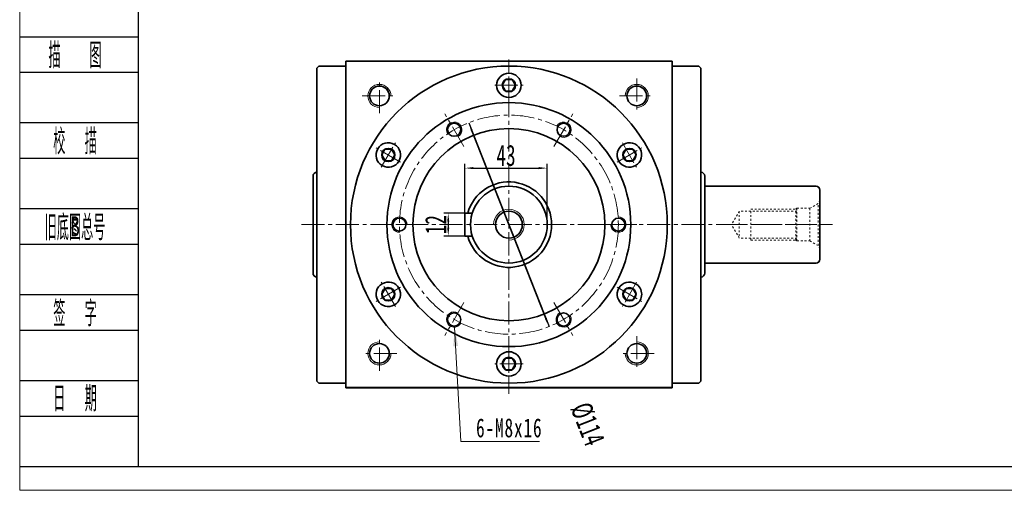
# Model space of a CAD drawing. Header units: millimetres. Extents: x 1760 to 2802, y 1460 to 2194.
# Tile 1 of 3: x 1765 to 2278, y 1460 to 1705. Entities that reach past the tile are written whole.
import ezdxf
from ezdxf.enums import TextEntityAlignment as Align

# ---------------------------------------------------------------- set-up
doc = ezdxf.new("R2010")
doc.units = ezdxf.units.MM
doc.set_wipeout_variables(frame=1)
doc.header["$PDSIZE"] = -5
doc.linetypes.add('点画线', pattern=[18, 12, -2, 2, -2])
doc.linetypes.add('虚线', pattern=[2, 1, -1])
doc.layers.get('0').update_dxf_attribs({"lineweight": 35})
doc.layers.add('2细线层', color=4, linetype='Continuous')
doc.layers.add('6文字层', color=3, linetype='Continuous')
for name, color, linetype, lineweight in [('中心线层', 1, '点画线', 18), ('图框_外框线', 7, 'Continuous', 18), ('尺寸线层', 3, 'Continuous', 18), ('粗实线', 7, 'Continuous', 50), ('粗实线层', 7, 'Continuous', 35)]:
    doc.layers.add(name, color=color, linetype=linetype, lineweight=lineweight)
doc.styles.add('PC_TEXTSTYLE', font='ISOCP.SHX', dxfattribs={"width": 0.707, "bigfont": 'GBCBIG.SHX'})
doc.styles.add('标准', font='txt', dxfattribs={"width": 0.667})
doc.dimstyles.new('a4-1-1.5', dxfattribs={"dimtxt": 4.5, "dimasz": 4.5, "dimexe": 2.25, "dimexo": 0, "dimgap": 0.75, "dimtad": 1, "dimdec": 3, "dimdsep": 46, "dimtxsty": '标准', "dimblk": '_CAXARROW', "dimcen": 0, "dimdle": 9, "dimazin": 2, "dimtfac": 0.707107, "dimtdec": 3, "dimtix": 1, "dimtmove": 2, "dimatfit": 3, "dimfxl": 0, "dimfrac": 2, "dimtolj": 1, "dimarcsym": 0})

# ---------------------------------------------------------------- blocks, each defined once
blk = doc.blocks.new('m16螺纹中心孔_7')
at = {"layer": '中心线层', "linetype": '点画线', "lineweight": 18}
blk.add_line((49.71, 0), (-4.25, 0), dxfattribs=at)
at = {"layer": '粗实线层', "color": 6, "linetype": '虚线', "lineweight": 18}
for p, q in [((0, -12.65), (0, 12.65)), ((0, 12.65), (0.99, 10.93)), ((5.2, 8.5), (0.99, 10.93)), ((0.99, -10.93), (0.99, 10.93)), ((12, 8.5), (5.2, 8.5)), ((5.2, -8.5), (5.2, 8.5)), ((12.5, 8), (12, 8.5)), ((12, -8.5), (12, 8.5)), ((12, 7), (42, 7)), ((36, 8), (12.5, 8)), ((12.5, -8), (12.5, 8)), ((36, -8), (36, 8)), ((42, 7), (46.04, 0)), ((42, 7), (42, -7)), ((42, -7), (46.04, 0)), ((5.2, -8.5), (0.99, -10.93)), ((12, -8.5), (5.2, -8.5)), ((12, -7), (42, -7)), ((12.5, -8), (12, -8.5)), ((36, -8), (12.5, -8)), ((0, -12.65), (0.99, -10.93))]:
    blk.add_line(p, q, dxfattribs=at)
blk = doc.blocks.new('*X46')
at = {"layer": '中心线层', "linetype": '点画线', "lineweight": 18}
for p, q in [((0, -7.37), (0, 7.37)), ((-7.37, 0), (7.37, 0))]:
    blk.add_line(p, q, dxfattribs=at)
at = {"layer": '粗实线层'}
for p, q in [((-3.46, 0), (-1.73, 3)), ((-3.46, 0), (-1.73, -3)), ((-1.73, 3), (1.73, 3)), ((3.46, 0), (1.73, 3)), ((3.46, 0), (1.73, 3)), ((3.46, 0), (1.73, -3)), ((-1.73, -3), (1.73, -3))]:
    blk.add_line(p, q, dxfattribs=at)
blk.add_circle((0, 0), 3.46, dxfattribs=at)
for start, end in [(0, 180), (180, 360)]:
    blk.add_arc((0, 0), 6.37, start, end, dxfattribs=at)
blk = doc.blocks.new('_CAXARROW')
blk.add_hatch(color=0).paths.add_polyline_path([(0, 0), (-1, 0.125), (-1, -0.125)], flags=0)
blk = doc.blocks.new('*X47')
at = {"layer": 'Defpoints', "color": 0}
for p in [(1996.78, 1604.71), (1988.18, 1592.71), (1996.78, 1592.71)]:
    blk.add_point(p, dxfattribs=at)
at = {"layer": '尺寸线层', "color": 0, "lineweight": -2}
for p, q in [((1996.78, 1604.71), (1985.93, 1604.71)), ((1988.18, 1600.21), (1988.18, 1597.21)), ((1996.78, 1592.71), (1985.93, 1592.71))]:
    blk.add_line(p, q, dxfattribs=at)
at = {"layer": '尺寸线层', "color": 0, "lineweight": -2, "xscale": 4.5, "yscale": 4.5, "zscale": 4.5}
for p, rotation in [((1988.18, 1604.71), 90), ((1988.18, 1592.71), 270)]:
    blk.add_blockref('_CAXARROW', p, dxfattribs=dict(at, rotation=rotation))
at = {"layer": '尺寸线层', "color": 0, "insert": (1981.63, 1598.71), "char_height": 11, "attachment_point": 5, "rotation": 90, "style": '标准'}
blk.add_mtext('\\A1;12', dxfattribs=at)
blk = doc.blocks.new('*X48')
at = {"layer": 'Defpoints', "color": 0}
for p in [(2039.78, 1628.13), (1996.78, 1604.71), (2039.78, 1598.71)]:
    blk.add_point(p, dxfattribs=at)
at = {"layer": '尺寸线层', "color": 0, "lineweight": -2}
for p, q in [((1996.78, 1604.71), (1996.78, 1630.38)), ((2001.28, 1628.13), (2035.28, 1628.13)), ((2039.78, 1598.71), (2039.78, 1630.38))]:
    blk.add_line(p, q, dxfattribs=at)
at = {"layer": '尺寸线层', "color": 0, "lineweight": -2, "xscale": 4.5, "yscale": 4.5, "zscale": 4.5, "rotation": 180}
blk.add_blockref('_CAXARROW', (1996.78, 1628.13), dxfattribs=at)
at = {"layer": '尺寸线层', "color": 0, "lineweight": -2, "xscale": 4.5, "yscale": 4.5, "zscale": 4.5}
blk.add_blockref('_CAXARROW', (2039.78, 1628.13), dxfattribs=at)
at = {"layer": '尺寸线层', "color": 0, "insert": (2018.28, 1634.68), "char_height": 11, "attachment_point": 5, "style": '标准'}
blk.add_mtext('\\A1;43', dxfattribs=at)
blk = doc.blocks.new('*X49')
at = {"layer": 'Defpoints', "color": 0}
for p in [(1998.88, 1651.75), (2040.67, 1545.68)]:
    blk.add_point(p, dxfattribs=at)
at = {"layer": '尺寸线层', "color": 0, "lineweight": -2}
for p, q in [((1998.88, 1651.75), (2040.67, 1545.68)), ((2039.02, 1549.87), (2000.53, 1647.56))]:
    blk.add_line(p, q, dxfattribs=at)
at = {"layer": '尺寸线层', "color": 0, "lineweight": -2, "xscale": 4.5, "yscale": 4.5, "zscale": 4.5}
for p, rotation in [((1998.88, 1651.75), 111.5028738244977), ((2040.67, 1545.68), 291.5028738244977)]:
    blk.add_blockref('_CAXARROW', p, dxfattribs=dict(at, rotation=rotation))
at = {"layer": '尺寸线层', "color": 0, "insert": (2060.69, 1494.86), "char_height": 11, "attachment_point": 5, "rotation": 291.5029, "style": '标准'}
blk.add_mtext('\\A1;%%C114', dxfattribs=at)
blk = doc.blocks.new('*X50')
at = {"layer": '尺寸线层', "linetype": 'Continuous'}
blk.add_hatch(color=0, dxfattribs=at).paths.add_polyline_path([(-6.19, 59.47), (-4.43, 49.65), (-6.9, 49.52)], flags=0)
at = {"layer": '尺寸线层', "color": 0, "linetype": 'Continuous'}
blk.add_line((-6.19, 59.47), (-3, 0), dxfattribs=at)
at = {"layer": '尺寸线层', "color": 0}
for p, q in [((-3, 0), (0, 0)), ((0, 0), (38.07, 0)), ((0, 0), (0, 0))]:
    blk.add_line(p, q, dxfattribs=at)
at = {"layer": '尺寸线层', "color": 0, "insert": (4.95, 1.98), "char_height": 9.9, "width": 66.2329, "attachment_point": 7, "line_spacing_factor": 1.15057, "style": '标准'}
blk.add_mtext('\\T1.1;6-M8x16', dxfattribs=at)

msp = doc.modelspace()

# ---------------------------------------------------------------- linework, layer by layer
at = {"layer": '2细线层'}
for p, q in [((1765.1103, 1696.5238), (1826.7287, 1696.5238)), ((1765.1103, 1678.1002), (1826.7287, 1678.1002)), ((1765.1103, 1651.7806), (1826.7287, 1651.7806)), ((1765.1103, 1633.3569), (1826.7287, 1633.3569)), ((1765.1103, 1607.0374), (1826.7287, 1607.0374)), ((1765.1103, 1588.6137), (1826.7287, 1588.6137)), ((1765.1103, 1562.2941), (1826.7287, 1562.2941)), ((1765.1103, 1543.8704), (1826.7287, 1543.8704)), ((1765.1103, 1517.5509), (1826.7287, 1517.5509)), ((1765.1103, 1499.1272), (1826.7287, 1499.1272)), ((1765.1103, 1472.8076), (1826.7287, 1472.8076))]:
    msp.add_line(p, q, dxfattribs=at)
at = {"layer": '中心线层'}
for p, q in [((2019.775, 1510.7123), (2019.775, 1686.7123)), ((1952.3607, 1656.7123), (1952.3607, 1674.7123)), ((2086.3607, 1674.7123), (2086.3607, 1656.7123)), ((1943.3607, 1665.7123), (1961.3607, 1665.7123)), ((2077.3607, 1665.7123), (2095.3607, 1665.7123)), ((1996.3433, 1639.2972), (1986.4508, 1656.4316)), ((2043.2068, 1639.2972), (2053.0993, 1656.4316)), ((1911.7002, 1598.7123), (2188.3167, 1598.7123)), ((1972.9116, 1598.7123), (1953.1265, 1598.7123)), ((2066.6385, 1598.7123), (2086.4235, 1598.7123)), ((1996.3433, 1558.1273), (1986.4508, 1540.993)), ((2043.2068, 1558.1273), (2053.0993, 1540.993)), ((1952.3607, 1522.7123), (1952.3607, 1540.7123)), ((2086.3607, 1540.7123), (2086.3607, 1522.7123)), ((1961.3607, 1531.7123), (1943.3607, 1531.7123)), ((2095.3607, 1531.7123), (2077.3607, 1531.7123))]:
    msp.add_line(p, q, dxfattribs=at)
msp.add_circle((2019.775, 1598.7123), 57, dxfattribs=at)
at = {"layer": '粗实线', "lineweight": 40}
for p, q in [((2104.775, 1513.7123), (1934.775, 1513.7123)), ((2084.775, 1513.7123), (1954.7746, 1513.7123))]:
    msp.add_line(p, q, dxfattribs=at)
at = {"layer": '粗实线层'}
for p, q in [((1934.775, 1513.7123), (1934.775, 1683.7123)), ((1934.775, 1683.7123), (2104.775, 1683.7123)), ((2104.775, 1513.7123), (2104.775, 1683.7123)), ((1920.775, 1681.2123), (1919.775, 1680.2123)), ((1919.775, 1680.2123), (1919.775, 1517.2123)), ((1934.775, 1681.2123), (1920.775, 1681.2123)), ((2104.775, 1681.2123), (2118.775, 1681.2123)), ((2118.775, 1681.2123), (2119.775, 1680.2123)), ((2119.775, 1680.2123), (2119.775, 1517.2123)), ((1917.775, 1623.9623), (1917.775, 1573.4623)), ((2121.775, 1623.9623), (2121.775, 1573.4623)), ((2179.775, 1618.7123), (2121.775, 1618.7123)), ((2181.775, 1616.7123), (2181.775, 1580.7123)), ((2000.6962, 1604.7123), (1996.775, 1604.7123)), ((1996.775, 1604.7123), (1996.775, 1592.7123)), ((1996.775, 1592.7123), (2000.6962, 1592.7123)), ((2179.775, 1578.7123), (2121.775, 1578.7123)), ((1919.775, 1517.2123), (1920.775, 1516.2123)), ((1934.775, 1516.2123), (1920.775, 1516.2123)), ((2104.775, 1516.2123), (2118.775, 1516.2123)), ((2119.775, 1517.2123), (2118.775, 1516.2123))]:
    msp.add_line(p, q, dxfattribs=at)
for centre, radius in [((2019.775, 1598.7123), 82.5), ((1952.3607, 1665.7123), 5.1), ((2086.3607, 1665.7123), 5.1), ((2019.775, 1598.7123), 63.5), ((1991.275, 1648.0757), 3.4), ((2048.275, 1648.0757), 3.4), ((2019.775, 1598.7123), 50), ((2019.775, 1598.7123), 20), ((2019.775, 1598.7123), 7), ((1962.775, 1598.7123), 3.4), ((2076.775, 1598.7123), 3.4), ((1991.275, 1549.3488), 3.4), ((2048.275, 1549.3488), 3.4), ((1952.3607, 1531.7123), 5.1), ((2086.3607, 1531.7123), 5.1)]:
    msp.add_circle(centre, radius, dxfattribs=at)
at = {"layer": '粗实线层', "lineweight": 18}
for centre, radius, start, end in [((1952.3607, 1665.7123), 6, 0, 270), ((2086.3607, 1665.7123), 6, 270, 180), ((1991.275, 1648.0757), 4, 300, 212.010791), ((2048.275, 1648.0757), 4, 240, 152.010791), ((2019.775, 1598.7123), 8, 270, 180), ((1962.775, 1598.7123), 4, 0, 272.010791), ((2076.775, 1598.7123), 4, 180, 92.010791), ((1991.275, 1549.3488), 4, 60, 332.010791), ((2048.275, 1549.3488), 4, 120, 32.010791), ((1952.3607, 1531.7123), 6, 90, 360), ((2086.3607, 1531.7123), 6, 180, 90)]:
    msp.add_arc(centre, radius, start, end, dxfattribs=at)
at = {"layer": '粗实线层'}
for centre, radius, start, end in [((1919.775, 1623.9623), 2, 90, 180), ((2119.775, 1623.9623), 2, 0, 90), ((2019.775, 1598.7123), 22.25, 195.64421, 164.35579), ((2179.775, 1616.7123), 2, 0, 90), ((2179.775, 1580.7123), 2, 270, 0), ((1919.775, 1573.4623), 2, 180, 270), ((2119.775, 1573.4623), 2, 270, 0)]:
    msp.add_arc(centre, radius, start, end, dxfattribs=at)

# ---------------------------------------------------------------- block references
at = {"layer": '粗实线层', "xscale": -1}
msp.add_blockref('m16螺纹中心孔_7', (2181.775, 1598.7123), dxfattribs=at)

# ---------------------------------------------------------------- texts
at = {"layer": '6文字层', "color": 3, "style": 'PC_TEXTSTYLE'}
for s, width, p in [('描   图', 0.6667, (1793.8292, 1687.312)), ('校  描', 0.667, (1793.8292, 1642.5688)), ('旧底图总号', 0.667, (1793.8292, 1597.8255)), ('签  字', 0.667, (1793.8292, 1553.0823)), ('日  期', 0.667, (1793.8456, 1508.6017))]:
    msp.add_text(s, height=13.15978, dxfattribs=dict(at, width=width)).set_placement(p, align=Align.MIDDLE)
at = {"layer": '6文字层', "width": 0.707}
msp.add_text('B', height=10.5278, dxfattribs=at).set_placement((1793.8292, 1597.8255), align=Align.MIDDLE)

# ---------------------------------------------------------------- dimensions: what is measured, and where the dimension line sits
at = {"layer": '尺寸线层'}
for base, p2, angle, picture, middle in [((2039.775, 1628.1344), (2039.775, 1598.7123), 0, '*X48', (2018.275, 1634.6809)), ((1988.1759, 1592.7123), (1996.775, 1592.7123), 270, '*X47', (1981.6294, 1598.7123))]:
    dim = msp.add_linear_dim(base=base, p1=(1996.775, 1604.7123), p2=p2, angle=angle, dimstyle='a4-1-1.5', override={"dimtxt": 11, "dimsah": 1, "dimtfill": 1, "dimtzin": 8}, dxfattribs=at)
    dim.commit()
    dim.dimension.update_dxf_attribs({"geometry": picture, "text_midpoint": middle, "dimtype": 160})

# ---------------------------------------------------------------- next in the draw order: wipeouts: each hides what was drawn before it
for points in [[(2026.14, 1671.2123), (2026.0594, 1672.2224), (2026.0594, 1672.2224), (2025.5293, 1673.9329), (2024.5437, 1675.4281), (2023.1806, 1676.5895), (2021.548, 1677.3253), (2019.775, 1677.5773), (2019.775, 1677.5773), (2018.0021, 1677.3253), (2016.3694, 1676.5895), (2015.0064, 1675.4281), (2014.0208, 1673.9329), (2013.4907, 1672.2224), (2013.4907, 1672.2224), (2013.41, 1671.2123), (2013.41, 1671.2123), (2013.6269, 1669.5649), (2014.2628, 1668.0298), (2015.2743, 1666.7115), (2016.5925, 1665.7), (2018.1277, 1665.0641), (2019.775, 1664.8473), (2019.775, 1664.8473), (2021.7419, 1665.1588), (2023.5163, 1666.0629), (2024.9244, 1667.471), (2025.8285, 1669.2454)], [(1960.1707, 1640.4745), (1959.2555, 1640.9097), (1959.2555, 1640.9097), (1957.5091, 1641.3059), (1955.7215, 1641.1999), (1954.0341, 1640.6002), (1952.5806, 1639.5542), (1951.4759, 1638.1448), (1951.4759, 1638.1448), (1950.8076, 1636.4834), (1950.6285, 1634.7016), (1950.9529, 1632.9404), (1951.7549, 1631.3393), (1952.9712, 1630.0249), (1952.9712, 1630.0249), (1953.8057, 1629.45), (1953.8057, 1629.45), (1955.3408, 1628.8141), (1956.9882, 1628.5973), (1958.6356, 1628.8141), (1960.1707, 1629.45), (1961.4889, 1630.4615), (1962.5004, 1631.7798), (1962.5004, 1631.7798), (1963.2141, 1633.6389), (1963.3183, 1635.6276), (1962.8029, 1637.5511), (1961.7183, 1639.2213)], [(2085.7444, 1629.45), (2086.5789, 1630.0249), (2086.5789, 1630.0249), (2087.7952, 1631.3393), (2088.5972, 1632.9404), (2088.9215, 1634.7016), (2088.7424, 1636.4834), (2088.0741, 1638.1448), (2088.0741, 1638.1448), (2086.9695, 1639.5542), (2085.5159, 1640.6002), (2083.8286, 1641.1999), (2082.0409, 1641.3059), (2080.2945, 1640.9097), (2080.2945, 1640.9097), (2079.3794, 1640.4745), (2079.3794, 1640.4745), (2078.0611, 1639.463), (2077.0496, 1638.1448), (2076.4138, 1636.6096), (2076.1969, 1634.9623), (2076.4138, 1633.3149), (2077.0496, 1631.7798), (2077.0496, 1631.7798), (2078.3029, 1630.2321), (2079.973, 1629.1475), (2081.8966, 1628.6321), (2083.8852, 1628.7363)], [(1953.8057, 1567.9745), (1952.9712, 1567.3996), (1952.9712, 1567.3996), (1951.7549, 1566.0852), (1950.9529, 1564.4841), (1950.6285, 1562.723), (1950.8076, 1560.9412), (1951.4759, 1559.2798), (1951.4759, 1559.2798), (1952.5806, 1557.8703), (1954.0341, 1556.8243), (1955.7215, 1556.2246), (1957.5091, 1556.1186), (1959.2555, 1556.5148), (1959.2555, 1556.5148), (1960.1707, 1556.95), (1960.1707, 1556.95), (1961.4889, 1557.9615), (1962.5004, 1559.2798), (1963.1363, 1560.8149), (1963.3532, 1562.4623), (1963.1363, 1564.1096), (1962.5004, 1565.6448), (1962.5004, 1565.6448), (1961.2472, 1567.1924), (1959.5771, 1568.277), (1957.6535, 1568.7924), (1955.6648, 1568.6882)], [(2079.3794, 1556.95), (2080.2945, 1556.5148), (2080.2945, 1556.5148), (2082.0409, 1556.1186), (2083.8286, 1556.2246), (2085.5159, 1556.8243), (2086.9695, 1557.8703), (2088.0741, 1559.2798), (2088.0741, 1559.2798), (2088.7424, 1560.9412), (2088.9215, 1562.723), (2088.5972, 1564.4841), (2087.7952, 1566.0852), (2086.5789, 1567.3996), (2086.5789, 1567.3996), (2085.7444, 1567.9745), (2085.7444, 1567.9745), (2084.2093, 1568.6104), (2082.5619, 1568.8273), (2080.9145, 1568.6104), (2079.3794, 1567.9745), (2078.0611, 1566.963), (2077.0496, 1565.6448), (2077.0496, 1565.6448), (2076.336, 1563.7856), (2076.2317, 1561.7969), (2076.7472, 1559.8734), (2077.8318, 1558.2032)], [(2013.41, 1526.2123), (2013.4907, 1525.2021), (2013.4907, 1525.2021), (2014.0208, 1523.4916), (2015.0064, 1521.9964), (2016.3694, 1520.835), (2018.0021, 1520.0992), (2019.775, 1519.8473), (2019.775, 1519.8473), (2021.548, 1520.0992), (2023.1806, 1520.835), (2024.5437, 1521.9964), (2025.5293, 1523.4916), (2026.0594, 1525.2021), (2026.0594, 1525.2021), (2026.14, 1526.2123), (2026.14, 1526.2123), (2025.9232, 1527.8596), (2025.2873, 1529.3948), (2024.2758, 1530.713), (2022.9575, 1531.7245), (2021.4224, 1532.3604), (2019.775, 1532.5773), (2019.775, 1532.5773), (2017.8081, 1532.2657), (2016.0338, 1531.3617), (2014.6256, 1529.9535), (2013.7216, 1528.1792)]]:
    msp.add_wipeout(points).dxf.layer = '粗实线层'

# ---------------------------------------------------------------- next in the draw order: linework, layer by layer
at = {"layer": '图框_外框线', "color": 3}
msp.add_lwpolyline([(1765.0154, 1460.465), (2801.7977, 1460.465), (2801.7977, 2193.6182), (1765.0154, 2193.6182)], close=True, dxfattribs=at)
at = {"layer": '图框_外框线', "color": 3, "lineweight": 25}
msp.add_lwpolyline([(1826.7287, 1472.8076), (2789.4551, 1472.8076), (2789.4551, 2181.2755), (1826.7287, 2181.2755)], close=True, dxfattribs=at)

# ---------------------------------------------------------------- next in the draw order: block references
at = {"layer": '尺寸线层'}
msp.add_blockref('*X50', (1997.7266, 1485.8846), dxfattribs=at)
at = {"layer": '粗实线层'}
msp.add_blockref('*X46', (2019.775, 1671.2123), dxfattribs=at)
for p, rotation in [((1956.9882, 1634.9623), 59.99999999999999), ((2082.5619, 1634.9623), 299.9999999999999), ((1956.9882, 1562.4623), 120), ((2082.5619, 1562.4623), 239.9999999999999), ((2019.775, 1526.2123), 180)]:
    msp.add_blockref('*X46', p, dxfattribs=dict(at, rotation=rotation))

# ---------------------------------------------------------------- next in the draw order: dimensions: what is measured, and where the dimension line sits
at = {"layer": '尺寸线层'}
dim = msp.add_diameter_dim_2p(p1=(1998.8818, 1651.745), p2=(2040.6683, 1545.6795), dimstyle='a4-1-1.5', override={"dimtxt": 11, "dimpost": '%%C<>', "dimsah": 1, "dimtfill": 1, "dimtzin": 8}, dxfattribs=at)
dim.commit()
dim.dimension.update_dxf_attribs({"geometry": '*X49', "text_midpoint": (2060.6881, 1494.8638), "dimtype": 163})

doc.saveas('drawing.dxf')
